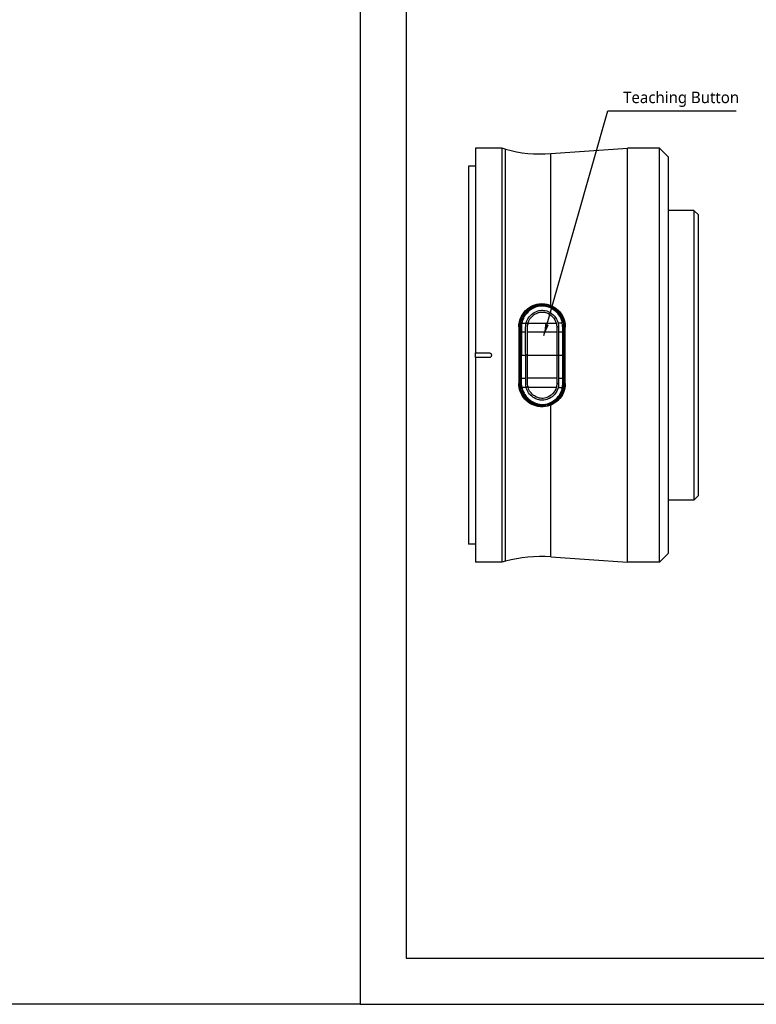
# Model space of a CAD drawing. Header units: millimetres. Extents: x 0 to 5219, y 0 to 2970.
# Tile 182 of 228: x 4131 to 4291, y 0 to 214. Entities that reach past the tile are written whole.
import ezdxf
from ezdxf.enums import TextEntityAlignment as Align

# ---------------------------------------------------------------- set-up
doc = ezdxf.new("R2010")
doc.units = ezdxf.units.MM
doc.header["$LTSCALE"] = 0.2
doc.layers.add('05_Section Line', color=3, linetype='Continuous')
doc.styles.add('Rainbow-2.5 Style', font='malgunsl.ttf')
doc.styles.add('Rainbow-5.0 Style', font='malgunsl.ttf')
doc.dimstyles.new('Rainbow-2.5 Style$7', dxfattribs={"dimtxt": 2.5, "dimasz": 2.5, "dimexe": 1, "dimexo": 1, "dimgap": 1, "dimtad": 1, "dimdsep": 46, "dimtxsty": 'Rainbow-2.5 Style', "dimcen": 0, "dimclrd": 251, "dimclre": 251, "dimclrt": 7, "dimazin": 3, "dimtp": 0.1, "dimtm": 0.1, "dimtfac": 0.71, "dimtmove": 0, "dimatfit": 3, "dimfxl": 1, "dimlwd": -1, "dimlwe": -1, "dimarcsym": 1})

# ---------------------------------------------------------------- blocks, each defined once
blk = doc.blocks.new('A$Cd09a251d')
for p, q in [((-48.5, 45), (-48.5, 0.5)), ((-42.76, 45), (-48.5, 45)), ((-42.76, 45), (-42.76, -45)), ((-41.95, 44.78), (-42.76, 45)), ((-32.09, 43.83), (-15.42, 45)), ((-15.42, -45), (-15.42, 45)), ((-8.44, 45), (-15.42, 45)), ((-8.44, -45), (-8.44, 45)), ((-6.5, 43.06), (-8.44, 45)), ((-41.95, -44.78), (-41.95, 44.78)), ((-32.09, 10.83), (-32.09, 43.83)), ((-6.5, -43.06), (-6.5, 43.06)), ((-50, 41.1), (-50, -41.1)), ((-48.5, 41.1), (-50, 41.1)), ((-1, 31.5), (-6.5, 31.5)), ((-1, 31.5), (-1, -31.5)), ((0, 30.5), (-1, 31.5)), ((0, -30.5), (0, 30.5)), ((-34.03, 11.04), (-34.02, 10.87)), ((-39.05, 6.15), (-39.05, -6.15)), ((-28.95, -6.15), (-28.95, 6.15)), ((-48.5, 0.5), (-45.5, 0.5)), ((-48.5, -0.5), (-48.5, 0.5)), ((-45.5, -0.5), (-48.5, -0.5)), ((-48.5, -0.5), (-48.5, -45)), ((-33.99, -10.88), (-33.99, -11.05)), ((-32.09, -43.83), (-32.09, -10.83)), ((-1, -31.5), (-6.5, -31.5)), ((0, -30.5), (-1, -31.5)), ((-48.5, -41.1), (-50, -41.1)), ((-41.95, -44.78), (-42.76, -45)), ((-32.09, -43.83), (-15.42, -45)), ((-6.5, -43.06), (-8.44, -45)), ((-42.76, -45), (-48.5, -45)), ((-8.44, -45), (-15.42, -45))]:
    blk.add_line(p, q)
for centre, radius, start, end in [((-34.19, 73.76), 30, 255, 274), ((-34, 6.35), 0.784, 125.5604, 125.5638), ((-37, 3), 1.5, 96.4378, 96.44), ((-31, 3), 1.5, 82.7187, 82.7469), ((-34.5, 0), 5.7, 49.651, 49.6645), ((-37, -3), 1.5, 264.1302, 264.133), ((-34.5, 0), 5.7, 310.5243, 310.5381), ((-31, -3), 1.5, 277.8236, 277.8517), ((-34, -6.35), 1, 220.169, 220.1714), ((-34, -6.35), 0.784, 235.3484, 235.3519), ((-34.19, -73.76), 30, 86, 105)]:
    blk.add_arc(centre, radius, start, end)
for centre, major_axis, ratio, start_param, end_param in [((-37.42, 6.92), (-0.321, 0.245), 0.075438, 3.612818, 4.930109), ((-32.29, 6.57), (-4.85, -0.49), 0.710711, 6.022517, 6.101881), ((-31.85, 6.99), (-9.2, -0.02), 0.000256, 4.463745, 4.565677), ((-30.49, 6.3), (0.358, 0.027), 0.131782, 3.604181, 4.930859), ((-28.87, -0.06), (0.25, -41.49), 0.036589, 4.559242, 4.590015), ((-31.74, 4.98), (9.2, 0.02), 0.001532, 1.32558, 1.425488), ((-37.47, 0), (0.357, 0.005), 0.003776, 0.498716, 1.824805), ((-30.49, 0.01), (-0.355, -0.001), 0.003264, 0.504073, 1.825381), ((-30.47, -6.29), (-0.358, 0.024), 0.119275, 4.493179, 5.819857), ((-28.89, 0.06), (-0.11, -41.43), 0.03628, 4.834741, 4.865555), ((-31.73, -4.98), (-9.2, -0.01), 0.001532, 1.716105, 1.816012), ((-37.38, -6.94), (0.316, 0.251), 0.0374, 4.493693, 5.810616), ((-32.27, -6.57), (-4.85, 0.47), 0.710711, 0.181304, 0.260667), ((-31.83, -6.99), (-9.2, -0.02), 0.000256, 1.717508, 1.81944)]:
    blk.add_ellipse(centre, major_axis=major_axis, ratio=ratio, start_param=start_param, end_param=end_param)
for points, knots in [([(-39.05, 6.15), (-39.05, 6.53), (-39.01, 6.9), (-38.83, 7.7), (-38.67, 8.12), (-38.15, 9.1), (-37.73, 9.62), (-36.73, 10.45), (-36.16, 10.76), (-34.98, 11.14), (-34.4, 11.22), (-33.22, 11.17), (-32.64, 11.05), (-32.09, 10.83)], [-1.008807, -1.008807, -1.008807, -1.008807, -0.894314, -0.894314, -0.757357, -0.757357, -0.553933, -0.553933, -0.356896, -0.356896, -0.180196, -0.180196, -0.002003, -0.002003, -0.002003, -0.002003]), ([(-32.03, 10.73), (-32.66, 11), (-33.35, 11.15), (-34.04, 11.14), (-35.49, 11.12), (-36.93, 10.48), (-38.32, 8.81), (-38.67, 8.15), (-39.05, 6.76), (-39.04, 6.02), (-39.01, 4.74), (-39.02, 4.19), (-39.02, 3.63)], [-2.090383, -2.090383, -2.090383, -2.090383, 0, 0, 0, 4.394284, 4.394284, 6.591426, 6.591426, 8.788568, 8.788568, 10.476306, 10.476306, 10.476306, 10.476306]), ([(-29.12, 7.28), (-29.17, 7.54), (-29.25, 7.79), (-29.61, 8.65), (-29.99, 9.2), (-31.4, 10.6), (-32.71, 11.15), (-34.04, 11.14), (-35.49, 11.12), (-36.93, 10.48), (-38.32, 8.81), (-38.67, 8.15), (-39.05, 6.76), (-39.04, 6.02), (-39.01, 4.57), (-39.03, 3.85), (-39.02, 2.4), (-39.02, 1.68), (-39.02, -0.49), (-39.02, -1.94), (-39.01, -4.12), (-39, -4.84), (-39.02, -6.29), (-38.99, -7.03), (-38.31, -9.09), (-37.23, -10.25), (-34.54, -11.32), (-32.96, -11.25), (-30.39, -9.9), (-29.37, -8.67), (-29.09, -7.25), (-29.09, -7.25), (-29.09, -7.25), (-29.02, -6.91), (-28.99, -6.57), (-28.97, -6.22)], [-6.828206, -6.828206, -6.828206, -6.828206, -6.019079, -6.019079, -4.012719, -4.012719, 0, 0, 0, 4.394284, 4.394284, 6.591426, 6.591426, 8.788568, 8.788568, 10.98571, 10.98571, 13.182851, 13.182851, 17.577135, 17.577135, 19.774277, 19.774277, 21.971419, 21.971419, 26.365703, 26.365703, 30.759987, 30.759987, 35.15427, 35.15427, 35.154322, 35.154322, 35.154322, 36.2034, 36.2034, 36.2034, 36.2034]), ([(-34.03, 11.04), (-34.74, 11.04), (-35.45, 10.88), (-36.09, 10.59), (-36.73, 10.29), (-37.31, 9.85), (-37.78, 9.3)], [-96.425052, -96.425052, -96.425052, -96.425052, -94.283051, -94.283051, -94.283051, -92.14105, -92.14105, -92.14105, -92.14105]), ([(-34.02, 10.87), (-34.37, 10.87), (-34.71, 10.82), (-35.04, 10.74), (-35.37, 10.66), (-35.7, 10.54), (-36.01, 10.4), (-36.01, 10.39), (-36.02, 10.39), (-36.02, 10.39), (-36.64, 10.09), (-37.2, 9.65), (-37.64, 9.1)], [-41.323422, -41.323422, -41.323422, -41.323422, -40.272392, -40.272392, -40.272392, -39.2015, -39.2015, -39.2015, -39.181422, -39.181422, -39.181422, -37.039421, -37.039421, -37.039421, -37.039421]), ([(-29.59, 7), (-29.73, 7.84), (-30.15, 8.63), (-31.34, 9.87), (-32.11, 10.33), (-33.36, 10.67), (-33.79, 10.73), (-34.64, 10.66), (-35.05, 10.56), (-35.84, 10.27), (-36.21, 10.07), (-36.9, 9.57), (-37.21, 9.27), (-37.48, 8.94)], [20.788547, 20.788547, 20.788547, 20.788547, 23.444982, 23.444982, 26.101901, 26.101901, 27.43036, 27.43036, 28.758819, 28.758819, 30.087278, 30.087278, 31.415738, 31.415738, 31.415738, 31.415738]), ([(-29.08, 0.01), (-29.08, 0.59), (-29.08, 1.26), (-29.08, 1.92), (-29.08, 2.01), (-29.08, 2.5), (-29.08, 2.99), (-29.1, 4.38), (-29.04, 5.27), (-29.09, 6.16), (-29.1, 6.41), (-29.12, 6.67), (-29.31, 8.07), (-29.94, 9.13), (-31.43, 10.39), (-32.51, 10.92), (-33.67, 11.04), (-34.03, 11.04)], [-110.190469, -110.190469, -110.190469, -110.190469, -108.47688, -108.211247, -108.211247, -108.211247, -106.754335, -106.754335, -104.09027, -104.09027, -104.09027, -103.311035, -103.311035, -99.867736, -99.867736, -97.495612, -96.425052, -96.425052, -96.425052, -96.425052]), ([(-34.02, 10.87), (-34.02, 10.87), (-34.01, 10.87), (-34.01, 10.87), (-33.66, 10.87), (-33.31, 10.83), (-32.97, 10.74), (-32.21, 10.56), (-31.5, 10.19), (-30.92, 9.69), (-30.92, 9.68), (-30.91, 9.68), (-30.91, 9.68), (-30.06, 8.94), (-29.48, 7.89), (-29.36, 6.78), (-29.36, 6.78), (-29.36, 6.77), (-29.36, 6.77), (-29.31, 6.22), (-29.29, 5.66), (-29.29, 5.1), (-29.3, 4.54), (-29.31, 3.97), (-29.3, 3.41), (-29.29, 2.84), (-29.29, 2.28), (-29.29, 1.71), (-29.29, 1.14), (-29.29, 0.58), (-29.29, 0.01)], [-13.766731, -13.766731, -13.766731, -13.766731, -13.746995, -13.746995, -13.746995, -12.677572, -12.677572, -12.677572, -10.325221, -10.325221, -10.325221, -10.30933, -10.30933, -10.30933, -6.88347, -6.88347, -6.88347, -6.871665, -6.871665, -6.871665, -5.161042, -5.161042, -5.161042, -3.441356, -3.441356, -3.441356, -1.714274, -1.714274, -1.714274, 0, 0, 0, 0]), ([(-32.09, 10.83), (-31.48, 10.58), (-30.92, 10.2), (-30.02, 9.33), (-29.63, 8.76), (-29.09, 7.52), (-28.96, 6.84), (-28.95, 6.18), (-28.95, 6.17), (-28.95, 6.15)], [0.1977937, 0.1977937, 0.1977937, 0.1977937, 0.387441, 0.387441, 0.5821596, 0.5821596, 0.7768781, 0.7768781, 0.7818888, 0.7818888, 0.7818888, 0.7818888]), ([(-37.78, 9.3), (-38.3, 8.69), (-38.66, 7.95), (-39, 6.39), (-38.91, 5.59), (-38.92, 4), (-38.92, 2.4), (-38.92, 0.8), (-38.92, 0)], [-92.14105, -92.14105, -92.14105, -92.14105, -89.768052, -89.768052, -87.395054, -87.395054, -85.022055, -82.649057, -82.649057, -82.649057, -82.649057]), ([(-38.69, 0), (-38.69, 0.78), (-38.69, 1.56), (-38.69, 2.34), (-38.69, 3.12), (-38.69, 3.9), (-38.69, 4.68), (-38.69, 4.68), (-38.69, 4.68), (-38.69, 4.69), (-38.69, 5.46), (-38.75, 6.23), (-38.62, 6.99), (-38.62, 7), (-38.62, 7), (-38.62, 7.01), (-38.55, 7.39), (-38.43, 7.76), (-38.27, 8.12), (-38.1, 8.47), (-37.9, 8.81), (-37.64, 9.1)], [27.547428, 27.547428, 27.547428, 27.547428, 29.915632, 29.915632, 29.915632, 32.28311, 32.28311, 32.28311, 32.293424, 32.293424, 32.293424, 34.650769, 34.650769, 34.650769, 34.666423, 34.666423, 34.666423, 35.852922, 35.852922, 35.852922, 37.039421, 37.039421, 37.039421, 37.039421]), ([(-37.48, 8.94), (-37.51, 8.91), (-37.54, 8.87), (-37.61, 8.78), (-37.65, 8.73), (-37.73, 8.61), (-37.78, 8.53), (-37.87, 8.38), (-37.91, 8.32), (-37.98, 8.18), (-38.02, 8.1), (-38.19, 7.74), (-38.33, 7.38), (-38.39, 6.98)], [0, 0, 0, 0, 0.0146911, 0.0146911, 0.0270405, 0.0270405, 0.0580232, 0.0580232, 0.077436, 0.077436, 0.1037284, 0.1037284, 0.1923821, 0.1923821, 0.1923821, 0.1923821]), ([(-37.47, 6.99), (-37.29, 7.84), (-36.72, 8.57), (-36.03, 9.08), (-35.63, 9.38), (-35.16, 9.6), (-34.67, 9.71), (-34.32, 9.79), (-33.97, 9.81), (-33.61, 9.76), (-32.76, 9.66), (-31.95, 9.22), (-31.36, 8.59), (-30.94, 8.14), (-30.65, 7.59), (-30.51, 6.99)], [6.83821, 6.83821, 6.83821, 6.83821, 9.362067, 9.362067, 9.362067, 10.842339, 10.842339, 10.842339, 11.887217, 11.887217, 11.887217, 14.411544, 14.411544, 14.411544, 16.204654, 16.204654, 16.204654, 16.204654]), ([(-37.06, 6.98), (-36.89, 7.65), (-36.46, 8.23), (-35.93, 8.66), (-35.63, 8.89), (-35.3, 9.08), (-34.95, 9.21), (-34.86, 9.24), (-34.76, 9.27), (-34.67, 9.3)], [7.141582, 7.141582, 7.141582, 7.141582, 9.362054, 9.362054, 9.362054, 10.573628, 10.573628, 10.573628, 10.889931, 10.889931, 10.889931, 10.889931]), ([(-34.67, 9.3), (-34.37, 9.37), (-34.06, 9.4), (-33.56, 9.36), (-33.37, 9.32), (-33.18, 9.27)], [10.889931, 10.889931, 10.889931, 10.889931, 11.886462, 11.886462, 12.517617, 12.517617, 12.517617, 12.517617]), ([(-33.18, 9.27), (-32.62, 9.1), (-32.1, 8.78), (-31.33, 7.98), (-31.06, 7.5), (-30.92, 6.99)], [12.517617, 12.517617, 12.517617, 12.517617, 14.410588, 14.410588, 16.122649, 16.122649, 16.122649, 16.122649]), ([(-38.39, 6.98), (-38.4, 6.95), (-38.4, 6.91), (-38.41, 6.88), (-38.45, 6.58), (-38.47, 6.28), (-38.47, 5.98), (-38.48, 5.65), (-38.47, 5.32), (-38.47, 4.98)], [33.655801, 33.655801, 33.655801, 33.655801, 33.760716, 33.760716, 33.760716, 34.688162, 34.688162, 34.688162, 35.720545, 35.720545, 35.720545, 35.720545]), ([(-37.58, 4.98), (-37.58, 5.07), (-37.58, 5.17), (-37.58, 5.26), (-37.58, 5.28), (-37.58, 5.3), (-37.58, 5.32), (-37.58, 5.43), (-37.58, 5.54), (-37.57, 5.65), (-37.57, 5.76), (-37.57, 5.87), (-37.57, 5.99), (-37.57, 6.1), (-37.56, 6.21), (-37.56, 6.32), (-37.55, 6.43), (-37.54, 6.54), (-37.53, 6.65), (-37.51, 6.76), (-37.49, 6.87), (-37.47, 6.99)], [4.856578, 4.856578, 4.856578, 4.856578, 5.128657, 5.128657, 5.128657, 5.185049, 5.185049, 5.185049, 5.513346, 5.513346, 5.513346, 5.841966, 5.841966, 5.841966, 6.171736, 6.171736, 6.171736, 6.503514, 6.503514, 6.503514, 6.83821, 6.83821, 6.83821, 6.83821]), ([(-37.17, 4.98), (-37.17, 5), (-37.17, 5.02), (-37.17, 5.6), (-37.19, 6.16), (-37.12, 6.71)], [5.06648, 5.06648, 5.06648, 5.06648, 5.128657, 5.128657, 6.83821, 6.83821, 6.83821, 6.83821]), ([(-37.06, 6.98), (-36.86, 6.98), (-36.66, 6.98), (-36.45, 6.98), (-35.63, 6.99), (-34.8, 6.99), (-33.97, 6.99), (-33.95, 6.99), (-33.94, 6.99), (-33.93, 6.99), (-33.08, 6.99), (-32.24, 6.99), (-31.44, 6.99), (-31.26, 6.99), (-31.09, 6.99), (-30.92, 6.99)], [-8.25646, -8.25646, -8.25646, -8.25646, -7.624618, -7.624618, -7.624618, -5.1247, -5.1247, -5.1247, -5.082989, -5.082989, -5.082989, -2.541442, -2.541442, -2.541442, -1.992945, -1.992945, -1.992945, -1.992945]), ([(-30.92, 6.99), (-30.89, 6.88), (-30.87, 6.77), (-30.85, 6.66), (-30.83, 6.55), (-30.82, 6.44), (-30.82, 6.33), (-30.82, 6.3), (-30.81, 6.28), (-30.81, 6.25)], [16.1226828, 16.1226828, 16.1226828, 16.1226828, 16.4885012, 16.4885012, 16.4885012, 16.8511653, 16.8511653, 16.8511653, 16.9347143, 16.9347143, 16.9347143, 16.9347143]), ([(-30.51, 6.99), (-30.48, 6.88), (-30.46, 6.77), (-30.45, 6.66), (-30.43, 6.55), (-30.42, 6.44), (-30.42, 6.33), (-30.41, 6.31), (-30.41, 6.28), (-30.41, 6.26)], [16.2046565, 16.2046565, 16.2046565, 16.2046565, 16.5350251, 16.5350251, 16.5350251, 16.8635253, 16.8635253, 16.8635253, 16.9347143, 16.9347143, 16.9347143, 16.9347143]), ([(-29.12, 7.28), (-29.08, 7.08), (-29.05, 6.89), (-29.01, 6.5), (-29, 6.3), (-28.99, 6.1)], [0, 0, 0, 0, 0.0591657, 0.0591657, 0.1183326, 0.1183326, 0.1183326, 0.1183326]), ([(-38.47, 4.98), (-38.46, 4.16), (-38.46, 3.33), (-38.46, 1.67), (-38.46, 0.84), (-38.46, 0.01)], [35.720723, 35.720723, 35.720723, 35.720723, 38.259702, 38.259702, 40.798705, 40.798705, 40.798705, 40.798705]), ([(-37.56, 0), (-37.57, 0.83), (-37.56, 1.66), (-37.57, 2.91), (-37.57, 3.33), (-37.57, 4.16), (-37.58, 4.57), (-37.58, 4.98)], [-0.4980541, -0.4980541, -0.4980541, -0.4980541, -0.2482966, -0.2482966, -0.1249533, -0.1249533, -0.0001115, -0.0001115, -0.0001115, -0.0001115]), ([(-30.81, 4.99), (-31.29, 4.99), (-31.79, 4.99), (-32.28, 4.99), (-32.85, 4.99), (-33.43, 4.99), (-34.02, 4.99), (-34.84, 4.99), (-35.67, 4.99), (-36.53, 4.98), (-36.74, 4.98), (-36.96, 4.98), (-37.17, 4.98)], [1.942734, 1.942734, 1.942734, 1.942734, 3.510907, 3.510907, 3.510907, 5.294969, 5.294969, 5.294969, 7.771433, 7.771433, 7.771433, 8.384461, 8.384461, 8.384461, 8.384461]), ([(-37.16, 0.01), (-37.16, 0.57), (-37.16, 1.13), (-37.16, 1.69), (-37.16, 2.25), (-37.16, 2.81), (-37.17, 3.37), (-37.17, 3.91), (-37.17, 4.45), (-37.17, 4.98)], [0, 0, 0, 0, 1.709554, 1.709554, 1.709554, 3.419104, 3.419104, 3.419104, 5.066451, 5.066451, 5.066451, 5.066451]), ([(-30.81, 6.25), (-30.81, 6.07), (-30.81, 5.8), (-30.81, 5.41), (-30.81, 5.2), (-30.81, 4.99)], [0, 0, 0, 0, 0.0569111, 0.0569111, 0.1273668, 0.1273668, 0.1273668, 0.1273668]), ([(-30.41, 4.99), (-30.41, 4.58), (-30.41, 4.17), (-30.41, 3.34), (-30.41, 2.92), (-30.4, 1.68), (-30.4, 0.84), (-30.4, 0.01)], [-0.5003967, -0.5003967, -0.5003967, -0.5003967, -0.3749442, -0.3749442, -0.2498089, -0.2498089, 0, 0, 0, 0]), ([(-29.5, 0.01), (-29.5, 0.56), (-29.5, 1.12), (-29.5, 1.67), (-29.5, 2.22), (-29.5, 2.77), (-29.51, 3.32), (-29.51, 3.88), (-29.51, 4.44), (-29.51, 5)], [13.589461, 13.589461, 13.589461, 13.589461, 15.291102, 15.291102, 15.291102, 16.992719, 16.992719, 16.992719, 18.712231, 18.712231, 18.712231, 18.712231]), ([(-28.97, -6.09), (-28.95, -4.06), (-28.98, -2.03), (-28.99, 2.25), (-28.96, 4.08), (-28.99, 6.1)], [-1.156807, -1.156807, -1.156807, -1.156807, -0.607264, -0.607264, 0, 0, 0, 0]), ([(-39.02, 3.32), (-39.03, 3.25), (-39.03, 3.19), (-39.02, 2.53), (-39.02, 1.94), (-39.02, 1.35)], [10.794223, 10.794223, 10.794223, 10.794223, 10.98571, 10.98571, 12.786968, 12.786968, 12.786968, 12.786968]), ([(-45.5, 0.5), (-45.44, 0.5), (-45.37, 0.49), (-45.25, 0.44), (-45.19, 0.4), (-45.1, 0.31), (-45.06, 0.25), (-45.01, 0.13), (-45, 0.06), (-45, 0)], [-0.15067601, -0.15067601, -0.15067601, -0.15067601, -0.13184151, -0.13184151, -0.11300701, -0.11300701, -0.09417251, -0.09417251, -0.075338, -0.075338, -0.075338, -0.075338]), ([(-37.61, -9.12), (-37.86, -8.82), (-38.08, -8.49), (-38.24, -8.13), (-38.41, -7.78), (-38.53, -7.4), (-38.6, -7.02), (-38.73, -6.25), (-38.67, -5.47), (-38.68, -4.7), (-38.68, -3.92), (-38.68, -3.14), (-38.69, -2.36), (-38.69, -2.36), (-38.69, -2.36), (-38.69, -2.35), (-38.69, -1.58), (-38.69, -0.8), (-38.69, -0.02), (-38.69, -0.02), (-38.69, -0.01), (-38.69, 0)], [-37.039421, -37.039421, -37.039421, -37.039421, -35.852961, -35.852961, -35.852961, -34.66644, -34.66644, -34.66644, -32.296832, -32.296832, -32.296832, -29.935323, -29.935323, -29.935323, -29.920458, -29.920458, -29.920458, -27.574383, -27.574383, -27.574383, -27.547428, -27.547428, -27.547428, -27.547428]), ([(-38.46, 0.01), (-38.36, 0), (-38.26, 0), (-38.16, 0), (-38.02, -0.01), (-37.89, -0.01), (-37.75, 0), (-37.69, 0), (-37.63, 0), (-37.56, 0)], [-1.0896743, -1.0896743, -1.0896743, -1.0896743, -0.7634499, -0.7634499, -0.7634499, -0.3184296, -0.3184296, -0.3184296, -0.1133023, -0.1133023, -0.1133023, -0.1133023]), ([(-38.45, -5), (-38.45, -4.17), (-38.45, -3.34), (-38.46, -1.67), (-38.46, -0.83), (-38.46, 0.01)], [35.720722, 35.720722, 35.720722, 35.720722, 38.259702, 38.259702, 40.798702, 40.798702, 40.798702, 40.798702]), ([(-37.56, -5), (-37.56, -4.58), (-37.56, -4.17), (-37.56, -3.34), (-37.56, -2.91), (-37.56, -1.67), (-37.56, -0.83), (-37.56, 0)], [-0.4984902, -0.4984902, -0.4984902, -0.4984902, -0.3746356, -0.3746356, -0.2508217, -0.2508217, -0.0000001, -0.0000001, -0.0000001, -0.0000001]), ([(-37.15, -5), (-37.15, -4.46), (-37.15, -3.91), (-37.15, -3.37), (-37.16, -2.25), (-37.16, -1.12), (-37.16, 0.01)], [-5.096168, -5.096168, -5.096168, -5.096168, -3.432831, -3.432831, -3.432831, 0, 0, 0, 0]), ([(-37.16, 0.01), (-36.58, 0.01), (-36.01, 0), (-35.45, 0), (-33.99, 0), (-32.6, 0), (-31.26, 0.01), (-31.11, 0.01), (-30.95, 0.01), (-30.8, 0.01)], [0.073579, 0.073579, 0.073579, 0.073579, 1.773456, 1.773456, 1.773456, 6.187837, 6.187837, 6.187837, 6.697304, 6.697304, 6.697304, 6.697304]), ([(-29.29, 0.01), (-29.29, -1.12), (-29.28, -2.26), (-29.3, -4.52), (-29.23, -5.65), (-29.45, -7.88), (-30.03, -8.94), (-31.74, -10.43), (-32.86, -10.87), (-33.99, -10.88)], [0, 0, 0, 0, 3.441683, 3.441683, 6.883366, 6.883366, 10.325049, 10.325049, 13.766731, 13.766731, 13.766731, 13.766731]), ([(-33.99, -11.05), (-33.63, -11.04), (-32.47, -10.92), (-31.4, -10.39), (-29.91, -9.12), (-29.28, -8.06), (-29.1, -6.66), (-29.08, -6.4), (-29.07, -6.14), (-29.03, -5.26), (-29.08, -4.37), (-29.07, -2.98), (-29.07, -2.49), (-29.07, -2), (-29.08, -1.91), (-29.08, -1.24), (-29.08, -0.57), (-29.08, 0.01), (-29.08, 0.01)], [-123.959245, -123.959245, -123.959245, -123.959245, -122.889524, -120.519259, -120.519259, -117.078659, -117.078659, -116.300035, -116.300035, -116.300035, -113.638059, -113.638059, -112.182288, -112.182288, -112.182288, -111.916864, -110.197458, -110.190469, -110.190469, -110.190469, -110.190469]), ([(-30.4, 0.01), (-30.4, -0.82), (-30.4, -1.66), (-30.4, -2.7), (-30.4, -2.91), (-30.4, -3.27), (-30.4, -3.43), (-30.4, -4.05), (-30.4, -4.52), (-30.4, -4.99)], [-0.5013435, -0.5013435, -0.5013435, -0.5013435, -0.2507469, -0.2507469, -0.1880948, -0.1880948, -0.1410476, -0.1410476, -0.0000391, -0.0000391, -0.0000391, -0.0000391]), ([(-29.49, -4.99), (-29.49, -4.43), (-29.5, -3.87), (-29.5, -3.32), (-29.49, -2.76), (-29.5, -2.21), (-29.5, -1.66), (-29.5, -1.11), (-29.5, -0.56), (-29.5, 0), (-29.5, 0), (-29.5, 0.01), (-29.5, 0.01)], [-18.712231, -18.712231, -18.712231, -18.712231, -16.997643, -16.997643, -16.997643, -15.300899, -15.300899, -15.300899, -13.604104, -13.604104, -13.604104, -13.589461, -13.589461, -13.589461, -13.589461]), ([(-45, 0), (-45, -0.06), (-45.01, -0.13), (-45.06, -0.25), (-45.1, -0.31), (-45.19, -0.4), (-45.25, -0.44), (-45.37, -0.49), (-45.44, -0.5), (-45.5, -0.5)], [-0.075338, -0.075338, -0.075338, -0.075338, -0.0565035, -0.0565035, -0.037669, -0.037669, -0.0188345, -0.0188345, 0, 0, 0, 0]), ([(-39.02, -1.34), (-39.02, -2.03), (-39.02, -2.71), (-39.01, -4.12), (-39, -4.84), (-39.02, -6.29), (-38.99, -7.03), (-38.68, -7.99), (-38.56, -8.25), (-38.42, -8.5)], [15.507302, 15.507302, 15.507302, 15.507302, 17.577135, 17.577135, 19.774277, 19.774277, 21.971419, 21.971419, 22.840836, 22.840836, 22.840836, 22.840836]), ([(-38.92, -0.01), (-38.92, -0.01), (-38.92, -0.82), (-38.92, -2.42), (-38.91, -4.02), (-38.89, -5.61), (-38.98, -6.41), (-38.63, -7.97), (-38.27, -8.71), (-37.75, -9.32)], [-137.742306, -137.742306, -137.742306, -137.742306, -137.735239, -135.362241, -132.989243, -132.989243, -130.616244, -130.616244, -128.243246, -128.243246, -128.243246, -128.243246]), ([(-32.09, -10.83), (-32.46, -10.98), (-32.84, -11.08), (-33.65, -11.21), (-34.07, -11.22), (-35.1, -11.12), (-35.68, -10.95), (-36.78, -10.41), (-37.29, -10.03), (-38.16, -9.09), (-38.51, -8.51), (-38.95, -7.33), (-39.05, -6.74), (-39.05, -6.15)], [-1.021933, -1.021933, -1.021933, -1.021933, -0.901656, -0.901656, -0.77532, -0.77532, -0.592764, -0.592764, -0.401504, -0.401504, -0.194517, -0.194517, -0.014376, -0.014376, -0.014376, -0.014376]), ([(-38.37, -7), (-38.38, -6.97), (-38.38, -6.93), (-38.39, -6.9), (-38.43, -6.6), (-38.45, -6.3), (-38.45, -6.01), (-38.46, -5.67), (-38.46, -5.34), (-38.45, -5)], [33.655801, 33.655801, 33.655801, 33.655801, 33.760753, 33.760753, 33.760753, 34.688313, 34.688313, 34.688313, 35.720545, 35.720545, 35.720545, 35.720545]), ([(-37.45, -7.01), (-37.47, -6.89), (-37.49, -6.78), (-37.5, -6.67), (-37.52, -6.56), (-37.53, -6.45), (-37.54, -6.34), (-37.54, -6.23), (-37.55, -6.11), (-37.55, -6), (-37.55, -5.89), (-37.55, -5.78), (-37.56, -5.67), (-37.56, -5.56), (-37.56, -5.45), (-37.56, -5.33), (-37.56, -5.31), (-37.56, -5.29), (-37.56, -5.27), (-37.56, -5.18), (-37.56, -5.09), (-37.56, -5)], [-6.865662, -6.865662, -6.865662, -6.865662, -6.53091, -6.53091, -6.53091, -6.199058, -6.199058, -6.199058, -5.869205, -5.869205, -5.869205, -5.540502, -5.540502, -5.540502, -5.212131, -5.212131, -5.212131, -5.149247, -5.149247, -5.149247, -4.883582, -4.883582, -4.883582, -4.883582]), ([(-37.1, -6.72), (-37.17, -6.17), (-37.16, -5.61), (-37.15, -5.03), (-37.15, -5.02), (-37.15, -5)], [-6.865662, -6.865662, -6.865662, -6.865662, -5.149247, -5.149247, -5.096195, -5.096195, -5.096195, -5.096195]), ([(-30.79, -4.99), (-31.28, -4.99), (-31.77, -4.99), (-32.27, -4.99), (-32.84, -4.99), (-33.42, -4.99), (-34, -4.99), (-34.82, -5), (-35.66, -5), (-36.51, -5), (-36.73, -5), (-36.94, -5), (-37.15, -5)], [1.942734, 1.942734, 1.942734, 1.942734, 3.510907, 3.510907, 3.510907, 5.294969, 5.294969, 5.294969, 7.771433, 7.771433, 7.771433, 8.384461, 8.384461, 8.384461, 8.384461]), ([(-28.95, -6.15), (-28.95, -6.17), (-28.95, -6.18), (-28.96, -6.84), (-29.09, -7.52), (-29.63, -8.76), (-30.02, -9.33), (-30.92, -10.2), (-31.48, -10.58), (-32.09, -10.83)], [0.7619559, 0.7619559, 0.7619559, 0.7619559, 0.7669666, 0.7669666, 0.9616852, 0.9616852, 1.1564038, 1.1564038, 1.3460511, 1.3460511, 1.3460511, 1.3460511]), ([(-30.79, -6.25), (-30.79, -6.27), (-30.79, -6.3), (-30.8, -6.33), (-30.8, -6.44), (-30.81, -6.55), (-30.83, -6.66), (-30.85, -6.77), (-30.87, -6.88), (-30.9, -6.99)], [-16.9650672, -16.9650672, -16.9650672, -16.9650672, -16.8814942, -16.8814942, -16.8814942, -16.518726, -16.518726, -16.518726, -16.1528025, -16.1528025, -16.1528025, -16.1528025]), ([(-30.79, -4.99), (-30.79, -5.19), (-30.79, -5.4), (-30.79, -5.79), (-30.79, -6.06), (-30.79, -6.25)], [0, 0, 0, 0, 0.0616854, 0.0616854, 0.1115163, 0.1115163, 0.1115163, 0.1115163]), ([(-30.39, -6.25), (-30.39, -6.28), (-30.39, -6.3), (-30.4, -6.32), (-30.4, -6.44), (-30.41, -6.55), (-30.42, -6.66), (-30.44, -6.77), (-30.46, -6.88), (-30.49, -6.99)], [-16.9650672, -16.9650672, -16.9650672, -16.9650672, -16.8938577, -16.8938577, -16.8938577, -16.565263, -16.565263, -16.565263, -16.2347997, -16.2347997, -16.2347997, -16.2347997]), ([(-28.97, -6.22), (-28.97, -6.2), (-28.97, -6.18), (-28.97, -6.14), (-28.97, -6.11), (-28.97, -6.09)], [-0.01285355, -0.01285355, -0.01285355, -0.01285355, -0.00642169, -0.00642169, 0, 0, 0, 0]), ([(-38.37, -7), (-38.31, -7.34), (-38.2, -7.67), (-38.06, -7.99), (-38.05, -8.01), (-38.04, -8.02), (-38.04, -8.04), (-37.88, -8.37), (-37.69, -8.68), (-37.45, -8.96)], [-33.655651, -33.655651, -33.655651, -33.655651, -32.588177, -32.588177, -32.588177, -32.535769, -32.535769, -32.535769, -31.415738, -31.415738, -31.415738, -31.415738]), ([(-30.49, -6.99), (-30.63, -7.58), (-30.92, -8.14), (-31.34, -8.59), (-31.92, -9.22), (-32.73, -9.66), (-33.58, -9.77), (-33.94, -9.81), (-34.29, -9.79), (-34.64, -9.72), (-35.13, -9.61), (-35.6, -9.39), (-36, -9.09), (-36.7, -8.59), (-37.26, -7.85), (-37.45, -7.01)], [-16.234798, -16.234798, -16.234798, -16.234798, -14.441202, -14.441202, -14.441202, -11.916208, -11.916208, -11.916208, -10.870941, -10.870941, -10.870941, -9.390513, -9.390513, -9.390513, -6.865662, -6.865662, -6.865662, -6.865662]), ([(-37.45, -8.96), (-37.18, -9.29), (-36.86, -9.59), (-36.18, -10.08), (-35.81, -10.28), (-35.02, -10.57), (-34.6, -10.67), (-33.75, -10.73), (-33.32, -10.68), (-32.08, -10.33), (-31.31, -9.87), (-30.12, -8.62), (-29.71, -7.83), (-29.57, -6.99)], [-31.415738, -31.415738, -31.415738, -31.415738, -30.087278, -30.087278, -28.758819, -28.758819, -27.43036, -27.43036, -26.101901, -26.101901, -23.444982, -23.444982, -20.788547, -20.788547, -20.788547, -20.788547]), ([(-30.9, -6.99), (-31.07, -6.99), (-31.24, -6.99), (-31.41, -6.99), (-32.21, -6.99), (-33.06, -6.99), (-33.9, -6.99), (-33.92, -6.99), (-33.93, -6.99), (-33.94, -6.99), (-34.78, -7), (-35.61, -7), (-36.43, -7), (-36.63, -7), (-36.84, -7), (-37.04, -7)], [1.992945, 1.992945, 1.992945, 1.992945, 2.541442, 2.541442, 2.541442, 5.082989, 5.082989, 5.082989, 5.1247, 5.1247, 5.1247, 7.624618, 7.624618, 7.624618, 8.25646, 8.25646, 8.25646, 8.25646]), ([(-33.15, -9.27), (-33.34, -9.33), (-33.53, -9.36), (-34.13, -9.42), (-34.54, -9.36), (-34.92, -9.22), (-35.27, -9.09), (-35.61, -8.91), (-36.14, -8.48), (-36.36, -8.26), (-36.54, -8.02), (-36.77, -7.71), (-36.94, -7.37), (-37.04, -7)], [-12.546701, -12.546701, -12.546701, -12.546701, -11.915365, -11.915365, -10.602154, -10.602154, -10.602154, -9.390513, -9.390513, -8.401614, -8.401614, -8.401614, -7.169137, -7.169137, -7.169137, -7.169137]), ([(-30.9, -6.99), (-31.03, -7.5), (-31.3, -7.97), (-32.07, -8.78), (-32.59, -9.1), (-33.15, -9.27)], [-16.152768, -16.152768, -16.152768, -16.152768, -14.440216, -14.440216, -12.546701, -12.546701, -12.546701, -12.546701]), ([(-37.75, -9.32), (-37.28, -9.87), (-36.69, -10.31), (-35.42, -10.89), (-34.71, -11.05), (-33.99, -11.05)], [-128.243246, -128.243246, -128.243246, -128.243246, -126.101245, -126.101245, -123.959245, -123.959245, -123.959245, -123.959245]), ([(-37.61, -9.12), (-37.16, -9.66), (-36.6, -10.1), (-35.99, -10.4), (-35.98, -10.4), (-35.98, -10.41), (-35.97, -10.41), (-35.66, -10.56), (-35.34, -10.67), (-35, -10.75), (-34.67, -10.83), (-34.33, -10.88), (-33.99, -10.88)], [37.039421, 37.039421, 37.039421, 37.039421, 39.181422, 39.181422, 39.181422, 39.2015, 39.2015, 39.2015, 40.272392, 40.272392, 40.272392, 41.323422, 41.323422, 41.323422, 41.323422])]:
    blk.add_open_spline(points, degree=3, knots=knots)
for points in [[(-37.64, 9.1), (-37.71, 9.19), (-37.78, 9.27), (-37.78, 9.3)], [(-37.64, 9.1), (-37.59, 9.05), (-37.53, 9), (-37.48, 8.94)], [(-38.39, 6.98), (-38.09, 6.98), (-37.78, 6.98), (-37.47, 6.99)], [(-29.52, 6.27), (-29.53, 6.51), (-29.55, 6.76), (-29.59, 7)], [(-37.58, 4.98), (-37.88, 4.98), (-38.18, 4.98), (-38.47, 4.98)], [(-30.81, 4.99), (-30.81, 3.34), (-30.8, 1.68), (-30.8, 0.01)], [(-29.51, 5), (-29.51, 5.42), (-29.51, 5.85), (-29.52, 6.27)], [(-38.92, -0.01), (-38.92, -0.01), (-38.83, 0.01), (-38.69, 0)], [(-38.69, 0), (-38.61, -0.01), (-38.54, -0.01), (-38.46, 0.01)], [(-30.8, 0.01), (-30.8, -1.66), (-30.8, -3.33), (-30.79, -4.99)], [(-30.4, 0.01), (-30.1, 0.01), (-29.8, 0.01), (-29.5, 0.01)], [(-29.5, 0.01), (-29.43, 0.01), (-29.36, 0.01), (-29.29, 0.01)], [(-29.29, 0.01), (-29.17, 0.01), (-29.08, 0.01), (-29.08, 0.01)], [(-38.92, 0), (-38.92, -0.01), (-38.92, -0.01), (-38.92, -0.01)], [(-38.45, -5), (-38.16, -5), (-37.86, -5), (-37.56, -5)], [(-29.57, -6.99), (-29.53, -6.75), (-29.51, -6.5), (-29.5, -6.26)], [(-29.5, -6.26), (-29.49, -5.84), (-29.49, -5.41), (-29.49, -4.99)], [(-37.45, -7.01), (-37.76, -7), (-38.07, -7), (-38.37, -7)], [(-37.75, -9.32), (-37.75, -9.29), (-37.68, -9.21), (-37.61, -9.12)], [(-37.61, -9.12), (-37.56, -9.07), (-37.5, -9.01), (-37.45, -8.96)]]:
    blk.add_open_spline(points, degree=3)
blk = doc.blocks.new('A$C869fea471123')
blk.add_lwpolyline([(0, 594), (841, 594), (841, 0), (0, 0)], close=True)
at = {"linetype": 'Continuous', "style": 'Rainbow-5.0 Style'}
for tag, p in [('PART_NAME', (743.885, 109.38)), ('DRAWING_NO', (729.868, 91.859)), ('REV', (803.455, 91.859)), ('제도', (768.414, 74.199)), ('DATE_1', (803.455, 74.199)), ('SCALE', (680.81, 69.082)), ('MATERIAL', (722.86, 69.082)), ('검도', (768.414, 60.182)), ('DATE_2', (803.455, 60.182)), ('승인', (768.414, 46.165)), ('DATE_3', (803.455, 46.165)), ('REFERENCE', (722.86, 41.049)), ('PAGE', (768.414, 32.288))]:
    blk.add_attdef(tag, text='', height=5.006, dxfattribs=at).set_placement(p, align=Align.MIDDLE_CENTER)
blk = doc.blocks.new('A$C04cd0c3c1123')
blk.add_lwpolyline([(0, 0), (420, 0), (420, 297), (0, 297)], close=True)
at = {"layer": '05_Section Line', "linetype": 'Continuous'}
blk.add_lwpolyline([(410, 10), (410, 287), (10, 287), (10, 10)], close=True, dxfattribs=at)
at = {"linetype": 'Continuous', "style": 'Rainbow-2.5 Style'}
for tag, p in [('PART_NAME', (371.5, 54.62)), ('DRAWING_NO', (364.5, 45.87)), ('REV', (401.25, 45.87)), ('제도', (383.75, 37.06)), ('DATE_1', (401.25, 37.06)), ('SCALE', (340, 34.5)), ('MATERIAL', (361, 34.5)), ('검도', (383.75, 30.06)), ('DATE_2', (401.25, 30.06)), ('승인', (383.75, 23.06)), ('DATE_3', (401.25, 23.06)), ('REFERENCE', (361, 20.5)), ('PAGE', (383.75, 16.12))]:
    blk.add_attdef(tag, text='', height=2.5, dxfattribs=at).set_placement(p, align=Align.MIDDLE_CENTER)

msp = doc.modelspace()

# ---------------------------------------------------------------- block references
at = {"xscale": 5, "yscale": 5, "zscale": 5}
msp.add_blockref('A$C869fea471123', (0, 0), dxfattribs=at)
for name, p in [('A$C04cd0c3c1123', (4205, 0)), ('A$Cd09a251d', (4278.544, 141.138))]:
    msp.add_blockref(name, p)

# ---------------------------------------------------------------- texts
at = {"insert": (4262.176, 195.115), "char_height": 2.5, "attachment_point": 7, "style": 'Rainbow-2.5 Style'}
msp.add_mtext('Teaching Button', dxfattribs=at)

# ---------------------------------------------------------------- leaders
at = {"annotation_type": 0, "has_hookline": 1, "hookline_direction": 0, "text_width": 24.572}
msp.add_leader([(4244.94, 145.419), (4258.876, 194.315), (4261.376, 194.315)], dimstyle='Rainbow-2.5 Style$7', override={"dimgap": 0.8, "dimtad": 1}, dxfattribs=at)

doc.saveas('drawing.dxf')
